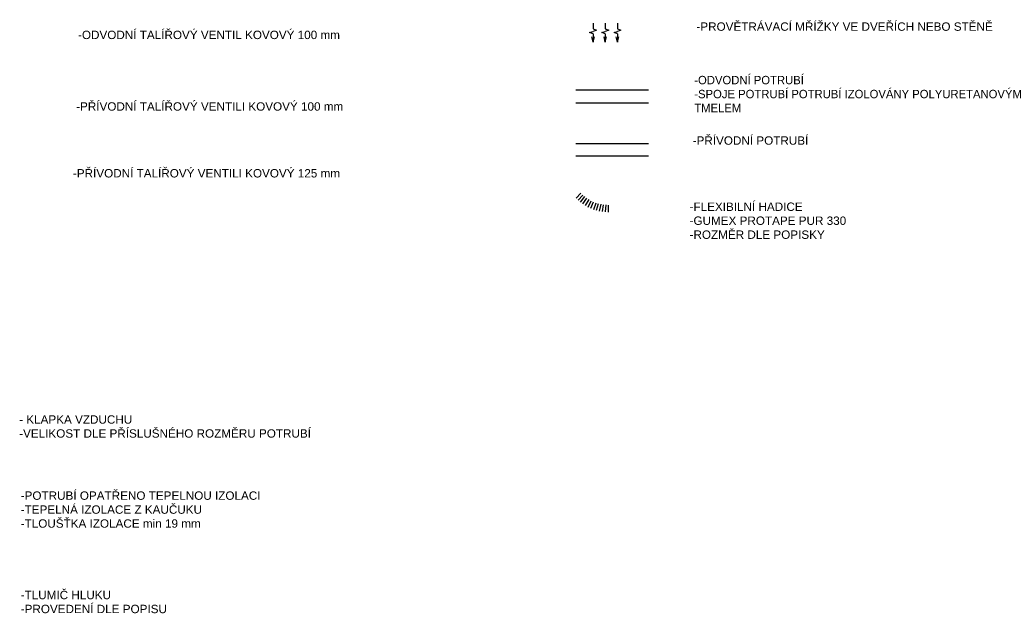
# Model space of a CAD drawing. Header units: millimetres. Extents: x 918337 to 1269480, y -257156 to -67477.
# Tile 87 of 114: x 1168562 to 1182673, y -256969 to -248463. Entities that reach past the tile are written whole.
import ezdxf

# ---------------------------------------------------------------- set-up
doc = ezdxf.new("R2010")
doc.units = ezdxf.units.MM
doc.linetypes.add('ACAD_ISO10W100', pattern=[18.5, 12, -3, 0.5, -3])
for name, color, linetype, lineweight in [('1VZT - LEGENDY', 7, 'Continuous', 13), ('1VZT-POTRUBI', 4, 'Continuous', 30), ('1VZT-ČERCHOVANÁ', 7, 'ACAD_ISO10W100', 9)]:
    doc.layers.add(name, color=color, linetype=linetype, lineweight=lineweight)
doc.layers.add('1VZT-vytápění', color=1, linetype='Continuous')
doc.styles.get("Standard").update_dxf_attribs({"font": 'arial.ttf'})

# ---------------------------------------------------------------- blocks, each defined once
blk = doc.blocks.new('fegevdfvdfv')
at = {"layer": '1VZT-vytápění'}
for p, q in [((-286978, 271466), (-286996, 271390)), ((-286978, 271466), (-286960, 271390)), ((-286978, 271346), (-286978, 271466)), ((-286803, 271466), (-286821, 271390)), ((-286803, 271466), (-286785, 271390)), ((-286803, 271346), (-286803, 271466)), ((-286628, 271466), (-286646, 271390)), ((-286628, 271466), (-286610, 271390)), ((-286628, 271346), (-286628, 271466)), ((-287028, 271295), (-286978, 271312)), ((-286978, 271278), (-287028, 271295)), ((-286978, 271346), (-286928, 271329)), ((-286928, 271329), (-286978, 271312)), ((-286978, 271196), (-286978, 271278)), ((-286853, 271295), (-286803, 271312)), ((-286803, 271278), (-286853, 271295)), ((-286803, 271346), (-286753, 271329)), ((-286753, 271329), (-286803, 271312)), ((-286803, 271196), (-286803, 271278)), ((-286678, 271295), (-286628, 271312)), ((-286628, 271278), (-286678, 271295)), ((-286628, 271346), (-286578, 271329)), ((-286578, 271329), (-286628, 271312)), ((-286628, 271196), (-286628, 271278))]:
    blk.add_line(p, q, dxfattribs=at)
blk = doc.blocks.new('*U853')
at = {"layer": '1VZT-POTRUBI', "ltscale": 0.1}
blk.add_line((0, -50), (0, 50), dxfattribs=at)
blk = doc.blocks.new('*U854')
at = {"layer": '1VZT-ČERCHOVANÁ', "color": 0, "linetype": 'ByBlock', "lineweight": -2, "transparency": 16777216}
for p, rotation in [((603373, 48206), 314.8031099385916), ((603402, 48178), 318.4725607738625), ((603433, 48153), 322.1420116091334), ((603465, 48129), 325.8114624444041), ((603499, 48108), 329.4809132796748), ((603534, 48088), 333.1503641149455), ((603570, 48072), 336.8198149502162), ((603608, 48057), 340.4892657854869), ((603646, 48045), 344.1587166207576), ((603685, 48035), 347.8281674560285), ((603724, 48028), 351.4976182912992), ((603764, 48023), 355.1670691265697), ((603804, 48021), 358.8365199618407)]:
    blk.add_blockref('*U853', p, dxfattribs=dict(at, rotation=rotation))

msp = doc.modelspace()

# ---------------------------------------------------------------- linework, layer by layer
at = {"layer": '1VZT-POTRUBI', "ltscale": 5}
for p, q in [((1176532.5, -249468.9), (1177571.7, -249468.9)), ((1176532.5, -249653.8), (1177571.7, -249653.8))]:
    msp.add_line(p, q, dxfattribs=at)
at = {"layer": '1VZT-POTRUBI', "color": 6, "ltscale": 5}
for p, q in [((1176532.5, -250238.5), (1177571.7, -250238.5)), ((1176532.5, -250412.5), (1177571.7, -250412.5))]:
    msp.add_line(p, q, dxfattribs=at)

# ---------------------------------------------------------------- block references
at = {"layer": '1VZT-POTRUBI', "rotation": 180}
msp.add_blockref('fegevdfvdfv', (890151.5, 22681.8), dxfattribs=at)
at = {"layer": '1VZT-ČERCHOVANÁ'}
msp.add_blockref('*U854', (573197.8, -299191.1), dxfattribs=at)

# ---------------------------------------------------------------- texts
at = {"layer": '1VZT - LEGENDY', "lineweight": 5, "char_height": 120, "attachment_point": 1}
for s, width, heights, insert in [('-PROVĚTRÁVACÍ MŘÍŽKY VE DVEŘÍCH NEBO STĚNĚ', 7941.607, [0], (1178260.6, -248501.9)), ('-ODVODNÍ TALÍŘOVÝ VENTIL KOVOVÝ 100 mm', 7941.607, [382.6], (1169398, -248620.8)), ('-ODVODNÍ POTRUBÍ\\P-SPOJE POTRUBÍ POTRUBÍ IZOLOVÁNY POLYURETANOVÝM TMELEM', 5035.159, [0], (1178229.7, -249268.4)), ('-PŘÍVODNÍ TALÍŘOVÝ VENTILI KOVOVÝ 100 mm', 7941.607, [382.6], (1169370.9, -249646.5)), ('-PŘÍVODNÍ POTRUBÍ', 7941.607, [0], (1178206.7, -250134.7)), ('-PŘÍVODNÍ TALÍŘOVÝ VENTILI KOVOVÝ 125 mm', 7941.607, [382.6], (1169324.9, -250603.7)), ('-FLEXIBILNÍ HADICE\\P-GUMEX PROTAPE PUR 330\\P-ROZMĚR DLE POPISKY', 5035.159, [0], (1178162.5, -251083.1)), ('- KLAPKA VZDUCHU\\P-VELIKOST DLE PŘÍSLUŠNÉHO ROZMĚRU POTRUBÍ', 7941.607, [0], (1168554.4, -254132)), ('-POTRUBÍ OPATŘENO TEPELNOU IZOLACI\\P-TEPELNÁ IZOLACE Z KAUČUKU\\P-TLOUŠŤKA IZOLACE min 19 mm', 7941.607, [0], (1168576.5, -255222.4)), ('-TLUMIČ HLUKU\\P-PROVEDENÍ DLE POPISU', 7941.607, [755.5], (1168576.5, -256646.8))]:
    msp.add_mtext_dynamic_manual_height_columns(s, width=width, gutter_width=12.5, heights=heights, dxfattribs=dict(at, insert=insert))

doc.saveas('drawing.dxf')
